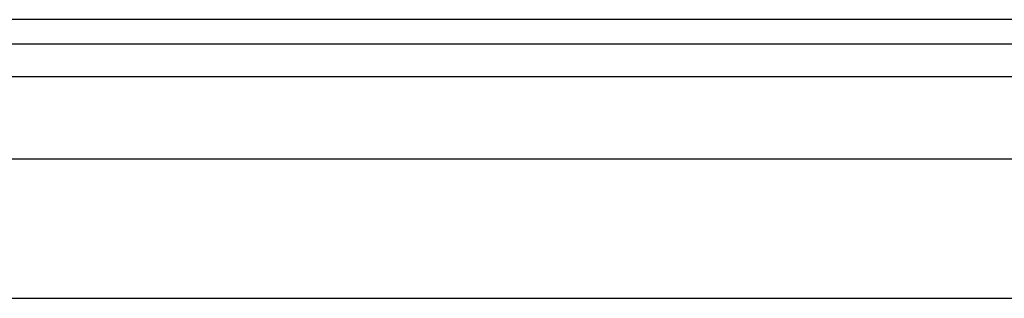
# Model space of a CAD drawing. Header units: inches. Extents: x 5 to 143, y 9 to 75.
# Tile 54 of 84: x 28.187 to 30.964, y 55.889 to 56.676. Entities that reach past the tile are written whole.
import ezdxf

# ---------------------------------------------------------------- set-up
doc = ezdxf.new("R2010")
doc.units = ezdxf.units.IN
doc.header["$MEASUREMENT"] = 0
doc.layers.add('Visible Edges(ANSI)', color=7, linetype='Continuous', lineweight=25)
doc.layers.add('Visible Tangent Edges(ANSI)', color=7, linetype='Continuous', lineweight=25)

msp = doc.modelspace()

# ---------------------------------------------------------------- linework, layer by layer
at = {"layer": 'Visible Edges(ANSI)'}
for p, q in [((34.4775, 56.6761), (4.8815, 56.6761)), ((4.8815, 56.6081), (34.4775, 56.6081)), ((5.5972, 56.2824), (33.7414, 56.2824)), ((33.7414, 55.8887), (5.5972, 55.8887))]:
    msp.add_line(p, q, dxfattribs=at)
at = {"layer": 'Visible Tangent Edges(ANSI)'}
msp.add_line((4.8815, 56.5151), (34.4775, 56.5151), dxfattribs=at)

doc.saveas('drawing.dxf')
